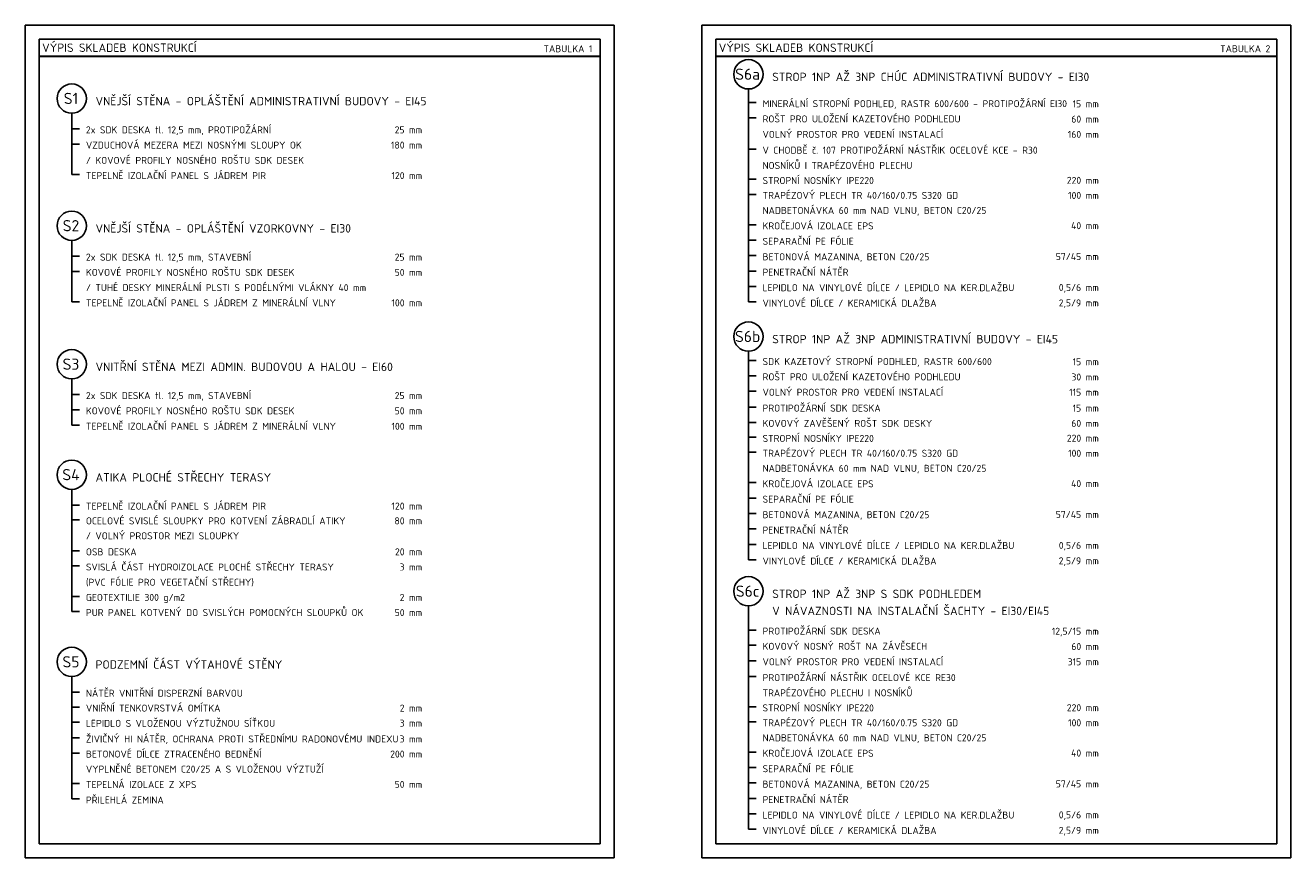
# Model space of a CAD drawing. Header units: millimetres. Extents: x -118752 to 407724, y -73278 to 155058.
# Tile 89 of 256: x -85672 to -63104, y 132517 to 147367. Entities that reach past the tile are written whole.
import ezdxf
from ezdxf.enums import TextEntityAlignment as Align

# ---------------------------------------------------------------- set-up
doc = ezdxf.new("R2010")
doc.units = ezdxf.units.MM
doc.header["$LTSCALE"] = 10
doc.layers.add('CKBE0RA2Y', color=3, linetype='Continuous')
for name, color, linetype, lineweight in [('CKTABULKY', 7, 'Continuous', 25), ('CKTEXTY_MALE', 3, 'Continuous', 18), ('pohledy', 7, 'Continuous', 25)]:
    doc.layers.add(name, color=color, linetype=linetype, lineweight=lineweight)
doc.styles.get("Standard").update_dxf_attribs({"font": 'isocpeur.ttf'})
doc.styles.add('TABULKY', font='isocpeur.ttf')

msp = doc.modelspace()

# ---------------------------------------------------------------- linework, layer by layer
at = {"layer": 'CKBE0RA2Y', "linetype": 'Continuous'}
for p, q in [((-72776.122, 144619.858), (-72776.122, 146231.361)), ((-72776.122, 146231.361), (-72776.122, 142432.574)), ((-84843.73, 145799.279), (-84843.73, 144703.884)), ((-84843.73, 144703.884), (-84843.73, 145799.279)), ((-84843.73, 142433.429), (-84843.73, 143528.824)), ((-84843.73, 143528.824), (-84843.73, 142433.429)), ((-72776.122, 140019.085), (-72776.122, 141553.037)), ((-72776.122, 141553.037), (-72776.122, 137831.8)), ((-84843.73, 140231.613), (-84843.73, 141058.418)), ((-84843.73, 141058.418), (-84843.73, 140231.613)), ((-84843.73, 137988.259), (-84843.73, 139087.16)), ((-84843.73, 139087.16), (-84843.73, 136908.64)), ((-72776.122, 137008.801), (-72776.122, 133023.884)), ((-72776.122, 135211.169), (-72776.122, 137008.801)), ((-84843.73, 134653.144), (-84843.73, 135748.539)), ((-84843.73, 135748.539), (-84843.73, 133568.266))]:
    msp.add_line(p, q, dxfattribs=at)
at = {"layer": 'CKBE0RA2Y'}
for p, q in [((-72635.324, 145987.349), (-72776.122, 145987.349)), ((-72635.324, 145715.253), (-72776.122, 145715.253)), ((-84702.932, 145520.172), (-84843.73, 145520.172)), ((-84702.932, 145248.076), (-84843.73, 145248.076)), ((-72635.324, 145157.039), (-72776.122, 145157.039)), ((-84702.932, 144703.884), (-84843.73, 144703.884)), ((-72635.324, 144619.858), (-72776.122, 144619.858)), ((-72635.324, 144351.268), (-72776.122, 144351.268)), ((-72635.324, 143810.582), (-72776.122, 143810.582)), ((-72635.324, 143534.98), (-72776.122, 143534.98)), ((-84702.932, 143249.716), (-84843.73, 143249.716)), ((-72635.324, 143259.379), (-72776.122, 143259.379)), ((-84702.932, 142977.62), (-84843.73, 142977.62)), ((-72635.324, 142983.777), (-72776.122, 142983.777)), ((-72635.324, 142708.175), (-72776.122, 142708.175)), ((-84702.932, 142433.429), (-84843.73, 142433.429)), ((-72635.324, 142432.574), (-72776.122, 142432.574)), ((-72635.324, 141386.576), (-72776.122, 141386.576)), ((-72635.324, 141114.48), (-72776.122, 141114.48)), ((-72635.324, 140838.878), (-72776.122, 140838.878)), ((-84702.932, 140779.311), (-84843.73, 140779.311)), ((-84702.932, 140507.215), (-84843.73, 140507.215)), ((-72635.324, 140556.265), (-72776.122, 140556.265)), ((-84702.932, 140231.613), (-84843.73, 140231.613)), ((-72635.324, 140284.169), (-72776.122, 140284.169)), ((-72635.324, 140019.085), (-72776.122, 140019.085)), ((-72635.324, 139750.495), (-72776.122, 139750.495)), ((-72635.324, 139209.809), (-72776.122, 139209.809)), ((-84702.932, 138808.053), (-84843.73, 138808.053)), ((-72635.324, 138934.207), (-72776.122, 138934.207)), ((-72635.324, 138658.605), (-72776.122, 138658.605)), ((-84702.932, 138544.721), (-84843.73, 138544.721)), ((-72635.324, 138383.004), (-72776.122, 138383.004)), ((-84702.932, 137991.765), (-84843.73, 137991.765)), ((-72635.324, 138107.402), (-72776.122, 138107.402)), ((-84702.932, 137721.422), (-84843.73, 137721.422)), ((-72635.324, 137831.8), (-72776.122, 137831.8)), ((-84702.932, 137178.983), (-84843.73, 137178.983)), ((-84702.932, 136908.64), (-84843.73, 136908.64)), ((-72635.324, 136578.66), (-72776.122, 136578.66)), ((-72635.324, 136306.564), (-72776.122, 136306.564)), ((-72635.324, 136030.962), (-72776.122, 136030.962)), ((-72635.324, 135748.349), (-72776.122, 135748.349)), ((-84702.932, 135469.432), (-84843.73, 135469.432)), ((-84702.932, 135204.347), (-84843.73, 135204.347)), ((-72635.324, 135211.169), (-72776.122, 135211.169)), ((-84702.932, 134935.757), (-84843.73, 134935.757)), ((-72635.324, 134942.579), (-72776.122, 134942.579)), ((-84702.932, 134653.144), (-84843.73, 134653.144)), ((-84702.932, 134384.554), (-84843.73, 134384.554)), ((-72635.324, 134401.893), (-72776.122, 134401.893)), ((-72635.324, 134126.291), (-72776.122, 134126.291)), ((-84702.932, 133843.868), (-84843.73, 133843.868)), ((-72635.324, 133850.689), (-72776.122, 133850.689)), ((-84702.932, 133568.266), (-84843.73, 133568.266)), ((-72635.324, 133575.088), (-72776.122, 133575.088)), ((-72635.324, 133299.486), (-72776.122, 133299.486)), ((-72635.324, 133023.884), (-72776.122, 133023.884))]:
    msp.add_line(p, q, dxfattribs=at)
for centre in [(-72776.122, 146492.918), (-84843.73, 146060.835), (-84843.73, 143790.38), (-72776.122, 141814.594), (-84843.73, 141319.975), (-84843.73, 139348.717), (-72776.122, 137270.357), (-84843.73, 136010.096)]:
    msp.add_circle(centre, 261.557, dxfattribs=at)
at = {"layer": 'CKTABULKY', "lineweight": 30}
for p, q in [((-85422.054, 146817.413), (-75422.054, 146817.413)), ((-73354.447, 146817.413), (-63354.447, 146817.413))]:
    msp.add_line(p, q, dxfattribs=at)
at = {"layer": 'Defpoints'}
for points in [[(-85672.054, 147367.413), (-75172.054, 147367.413), (-75172.054, 132517.413), (-85672.054, 132517.413)], [(-73604.447, 147367.413), (-63104.447, 147367.413), (-63104.447, 132517.413), (-73604.447, 132517.413)]]:
    msp.add_lwpolyline(points, close=True, dxfattribs=at)
at = {"layer": 'pohledy'}
for points in [[(-85422.054, 147117.413), (-75422.054, 147117.413), (-75422.054, 132767.413), (-85422.054, 132767.413)], [(-73354.447, 147117.413), (-63354.447, 147117.413), (-63354.447, 132767.413), (-73354.447, 132767.413)]]:
    msp.add_lwpolyline(points, close=True, dxfattribs=at)

# ---------------------------------------------------------------- texts
at = {"layer": 'CKBE0RA2Y'}
for s, p in [('S6a', (-72790.25, 146495.385)), ('S1', (-84857.857, 146063.302)), ('S2', (-84857.857, 143792.847)), ('S6b', (-72790.25, 141817.06)), ('S3', (-84857.857, 141322.441)), ('S4', (-84857.857, 139351.184)), ('S6c', (-72790.25, 137272.824)), ('S5', (-84857.857, 136012.562))]:
    msp.add_text(s, height=200, dxfattribs=at).set_placement(p, align=Align.MIDDLE_CENTER)
for s, p in [('STROP 1NP AŽ 3NP CHÚC ADMINISTRATIVNÍ BUDOVY - EI30', (-72351.666, 146326.9)), ('VNĚJŠÍ STĚNA - OPLÁŠTĚNÍ ADMINISTRATIVNÍ BUDOVY - EI45', (-84419.273, 145894.818)), ('VNĚJŠÍ STĚNA - OPLÁŠTĚNÍ VZORKOVNY - EI30', (-84419.273, 143624.363)), ('STROP 1NP AŽ 3NP ADMINISTRATIVNÍ BUDOVY - EI45', (-72351.666, 141648.576)), ('VNITŘNÍ STĚNA MEZI ADMIN. BUDOVOU A HALOU - EI60', (-84419.273, 141153.957)), ('ATIKA PLOCHÉ STŘECHY TERASY', (-84419.273, 139182.699)), ('STROP 1NP AŽ 3NP S SDK PODHLEDEM', (-72351.666, 137104.34)), ('V NÁVAZNOSTI NA INSTALAČNÍ ŠACHTY - EI30/EI45', (-72351.666, 136799.439)), ('PODZEMNÍ ČÁST VÝTAHOVÉ STĚNY', (-84419.273, 135844.078))]:
    msp.add_text(s, height=150, dxfattribs=at).set_placement(p, align=Align.BOTTOM_LEFT)
at = {"layer": 'CKTABULKY', "color": 6, "style": 'TABULKY'}
for p in [(-85372.054, 146892.413), (-73304.447, 146892.413)]:
    msp.add_text('VÝPIS SKLADEB KONSTRUKCÍ', height=150, dxfattribs=at).set_placement(p)
at = {"layer": 'CKTABULKY', "style": 'TABULKY'}
for s, p in [('TABULKA 1', (-76431.096, 146887.001)), ('TABULKA 2', (-64363.489, 146887.001))]:
    msp.add_text(s, height=125, dxfattribs=at).set_placement(p)
at = {"layer": 'CKTEXTY_MALE'}
for s, p in [('MINERÁLNÍ STROPNÍ PODHLED, RASTR 600/600 - PROTIPOŽÁRNÍ EI30', (-72523.406, 145869.206)), ('ROŠT PRO ULOŽENÍ KAZETOVÉHO PODHLEDU', (-72523.406, 145597.11)), ('2x SDK DESKA tl. 12,5 mm, PROTIPOŽÁRNÍ', (-84591.014, 145402.028)), ('VOLNÝ PROSTOR PRO VEDENÍ INSTALACÍ', (-72523.406, 145321.508)), ('VZDUCHOVÁ MEZERA MEZI NOSNÝMI SLOUPY OK', (-84591.014, 145129.932)), ('V CHODBĚ č. 107 PROTIPOŽÁRNÍ NÁSTŘIK OCELOVÉ KCE - R30', (-72523.406, 145038.895)), ('/ KOVOVÉ PROFILY NOSNÉHO ROŠTU SDK DESEK', (-84591.014, 144857.836)), ('NOSNÍKŮ I TRAPÉZOVÉHO PLECHU', (-72523.406, 144766.799)), ('TEPELNĚ IZOLAČNÍ PANEL S JÁDREM PIR', (-84591.014, 144585.74)), ('STROPNÍ NOSNÍKY IPE220', (-72523.406, 144498.209)), ('TRAPÉZOVÝ PLECH TR 40/160/0.75 S320 GD', (-72523.406, 144233.125)), ('NADBETONÁVKA 60 mm NAD VLNU, BETON C20/25', (-72523.406, 143964.534)), ('KROČEJOVÁ IZOLACE EPS', (-72523.406, 143688.933)), ('SEPARAČNÍ PE FÓLIE', (-72523.406, 143413.331)), ('2x SDK DESKA tl. 12,5 mm, STAVEBNÍ', (-84591.014, 143131.573)), ('BETONOVÁ MAZANINA, BETON C20/25', (-72523.406, 143137.729)), ('KOVOVÉ PROFILY NOSNÉHO ROŠTU SDK DESEK', (-84591.014, 142859.477)), ('PENETRAČNÍ NÁTĚR', (-72523.406, 142862.128)), ('/ TUHÉ DESKY MINERÁLNÍ PLSTI S PODÉLNÝMI VLÁKNY 40 mm', (-84591.014, 142587.381)), ('LEPIDLO NA VINYLOVÉ DÍLCE / LEPIDLO NA KER.DLAŽBU', (-72523.406, 142586.526)), ('TEPELNĚ IZOLAČNÍ PANEL S JÁDREM Z MINERÁLNÍ VLNY', (-84591.014, 142315.285)), ('VINYLOVÉ DÍLCE / KERAMICKÁ DLAŽBA', (-72523.406, 142310.924)), ('SDK KAZETOVÝ STROPNÍ PODHLED, RASTR 600/600', (-72523.406, 141268.432)), ('ROŠT PRO ULOŽENÍ KAZETOVÉHO PODHLEDU', (-72523.406, 140996.337)), ('2x SDK DESKA tl. 12,5 mm, STAVEBNÍ', (-84591.014, 140661.167)), ('VOLNÝ PROSTOR PRO VEDENÍ INSTALACÍ', (-72523.406, 140720.735)), ('PROTIPOŽÁRNÍ SDK DESKA', (-72523.406, 140438.122)), ('KOVOVÉ PROFILY NOSNÉHO ROŠTU SDK DESEK', (-84591.014, 140389.071)), ('TEPELNĚ IZOLAČNÍ PANEL S JÁDREM Z MINERÁLNÍ VLNY', (-84591.014, 140113.47)), ('KOVOVÝ ZAVĚŠENÝ ROŠT SDK DESKY', (-72523.406, 140166.026)), ('STROPNÍ NOSNÍKY IPE220', (-72523.406, 139897.436)), ('TRAPÉZOVÝ PLECH TR 40/160/0.75 S320 GD', (-72523.406, 139632.351)), ('NADBETONÁVKA 60 mm NAD VLNU, BETON C20/25', (-72523.406, 139363.761)), ('KROČEJOVÁ IZOLACE EPS', (-72523.406, 139088.159)), ('SEPARAČNÍ PE FÓLIE', (-72523.406, 138812.558)), ('TEPELNĚ IZOLAČNÍ PANEL S JÁDREM PIR', (-84591.014, 138689.909)), ('OCELOVÉ SVISLÉ SLOUPKY PRO KOTVENÍ ZÁBRADLÍ ATIKY', (-84591.014, 138426.578)), ('BETONOVÁ MAZANINA, BETON C20/25', (-72523.406, 138536.956)), ('/ VOLNÝ PROSTOR MEZI SLOUPKY', (-84591.014, 138159.741)), ('PENETRAČNÍ NÁTĚR', (-72523.406, 138261.354)), ('LEPIDLO NA VINYLOVÉ DÍLCE / LEPIDLO NA KER.DLAŽBU', (-72523.406, 137985.753)), ('OSB DESKA', (-84591.014, 137873.622)), ('VINYLOVÉ DÍLCE / KERAMICKÁ DLAŽBA', (-72523.406, 137710.151)), ('SVISLÁ ČÁST HYDROIZOLACE PLOCHÉ STŘECHY TERASY', (-84591.014, 137603.279)), ('(PVC FÓLIE PRO VEGETAČNÍ STŘECHY)', (-84591.014, 137331.183)), ('GEOTEXTILIE 300 g/m2', (-84591.014, 137060.84)), ('PUR PANEL KOTVENÝ DO SVISLÝCH POMOCNÝCH SLOUPKŮ OK', (-84591.014, 136790.497)), ('PROTIPOŽÁRNÍ SDK DESKA', (-72523.406, 136460.517)), ('KOVOVÝ NOSNÝ ROŠT NA ZÁVĚSECH', (-72523.406, 136188.421)), ('VOLNÝ PROSTOR PRO VEDENÍ INSTALACÍ', (-72523.406, 135912.819)), ('PROTIPOŽÁRNÍ NÁSTŘIK OCELOVÉ KCE RE30', (-72523.406, 135630.206)), ('NÁTĚR VNITŘNÍ DISPERZNÍ BARVOU', (-84591.014, 135351.288)), ('TRAPÉZOVÉHO PLECHU I NOSNÍKŮ', (-72523.406, 135358.11)), ('VNIŘNÍ TENKOVRSTVÁ OMÍTKA', (-84591.014, 135086.204)), ('STROPNÍ NOSNÍKY IPE220', (-72523.406, 135089.52)), ('LEPIDLO S VLOŽENOU VÝZTUŽNOU SÍŤKOU', (-84591.014, 134814.108)), ('TRAPÉZOVÝ PLECH TR 40/160/0.75 S320 GD', (-72523.406, 134824.435)), ('ŽIVIČNÝ HI NÁTĚR, OCHRANA PROTI STŘEDNÍMU RADONOVÉMU INDEXU', (-84591.014, 134535)), ('NADBETONÁVKA 60 mm NAD VLNU, BETON C20/25', (-72523.406, 134555.845)), ('BETONOVÉ DÍLCE ZTRACENÉHO BEDNĚNÍ', (-84591.014, 134266.41)), ('KROČEJOVÁ IZOLACE EPS', (-72523.406, 134280.243)), ('VYPLNĚNÉ BETONEM C20/25 A S VLOŽENOU VÝZTUŽÍ', (-84591.014, 133997.82)), ('SEPARAČNÍ PE FÓLIE', (-72523.406, 134004.642)), ('TEPELNÁ IZOLACE Z XPS', (-84591.014, 133722.218)), ('BETONOVÁ MAZANINA, BETON C20/25', (-72523.406, 133729.04)), ('PŘILEHLÁ ZEMINA', (-84591.014, 133446.617)), ('PENETRAČNÍ NÁTĚR', (-72523.406, 133453.438)), ('LEPIDLO NA VINYLOVÉ DÍLCE / LEPIDLO NA KER.DLAŽBU', (-72523.406, 133177.837)), ('VINYLOVÉ DÍLCE / KERAMICKÁ DLAŽBA', (-72523.406, 132902.235))]:
    msp.add_text(s, height=125, dxfattribs=at).set_placement(p, align=Align.BOTTOM_LEFT)
for s, p in [('15 mm', (-66526.132, 145865.7)), ('25 mm', (-78593.739, 145402.028)), ('60 mm', (-66526.132, 145593.604)), ('160 mm', (-66526.132, 145321.508)), ('180 mm', (-78593.739, 145129.932)), ('120 mm', (-78593.739, 144585.74)), ('220 mm', (-66526.132, 144501.715)), ('100 mm', (-66526.132, 144233.125)), ('40 mm', (-66526.132, 143692.438)), ('57/45 mm', (-66526.132, 143141.235)), ('25 mm', (-78593.739, 143131.573)), ('50 mm', (-78593.739, 142859.477)), ('0,5/6 mm', (-66526.132, 142590.032)), ('100 mm', (-78593.739, 142315.285)), ('2,5/9 mm', (-66526.132, 142314.43)), ('15 mm', (-66526.132, 141264.927)), ('30 mm', (-66526.132, 140992.831)), ('25 mm', (-78593.739, 140661.167)), ('115 mm', (-66526.132, 140720.735)), ('15 mm', (-66526.132, 140438.122)), ('50 mm', (-78593.739, 140389.071)), ('100 mm', (-78593.739, 140113.47)), ('60 mm', (-66526.132, 140166.026)), ('220 mm', (-66526.132, 139900.941)), ('100 mm', (-66526.132, 139632.351)), ('40 mm', (-66526.132, 139091.665)), ('120 mm', (-78593.739, 138689.909)), ('80 mm', (-78593.739, 138426.578)), ('57/45 mm', (-66526.132, 138540.462)), ('0,5/6 mm', (-66526.132, 137989.258)), ('20 mm', (-78593.739, 137873.622)), ('2,5/9 mm', (-66526.132, 137713.657)), ('3 mm', (-78593.739, 137603.279)), ('2 mm', (-78593.739, 137060.84)), ('50 mm', (-78593.739, 136790.497)), ('12,5/15 mm', (-66526.132, 136457.011)), ('60 mm', (-66526.132, 136184.915)), ('315 mm', (-66526.132, 135912.819)), ('2 mm', (-78593.739, 135086.204)), ('220 mm', (-66526.132, 135093.025)), ('3 mm', (-78593.739, 134817.614)), ('100 mm', (-66526.132, 134824.435)), ('3 mm', (-78593.739, 134535)), ('200 mm', (-78593.739, 134266.41)), ('40 mm', (-66526.132, 134283.749)), ('50 mm', (-78593.739, 133725.724)), ('57/45 mm', (-66526.132, 133732.546)), ('0,5/6 mm', (-66526.132, 133181.343)), ('2,5/9 mm', (-66526.132, 132905.741))]:
    msp.add_text(s, height=125, dxfattribs=at).set_placement(p, align=Align.BOTTOM_RIGHT)

doc.saveas('drawing.dxf')
